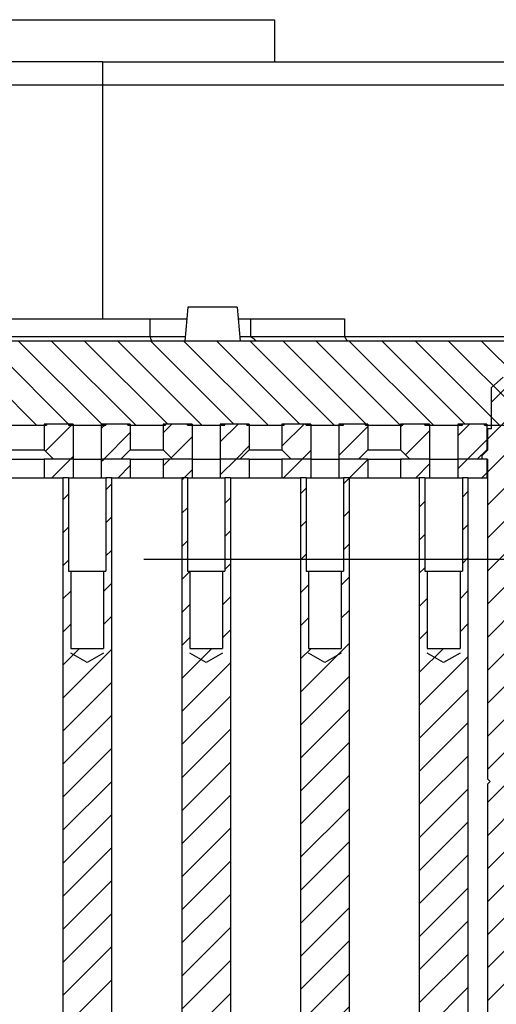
# Model space of a CAD drawing. Extents: x -1763 to 4575, y -3429 to 1051.
# Tile 125 of 174: x 3256 to 3276, y -2459 to -2417. Entities that reach past the tile are written whole.
import ezdxf

# ---------------------------------------------------------------- set-up
doc = ezdxf.new("R2010")
doc.units = 0
doc.linetypes.add('DASHED', pattern=[15, 7, -8])
doc.layers.get('0').update_dxf_attribs({"linetype": 'CONTINUOUS'})
doc.layers.add('1', color=7, linetype='CONTINUOUS')
pattern_1 = [(225, (-1142.2401, -11857.8625), (0.70710678, -0.70710678), [])]

# ---------------------------------------------------------------- blocks, each defined once
blk = doc.blocks.new('Z-STACK', base_point=(-660.966, -2583.474))
at = {"linetype": 'CONTINUOUS'}
h = blk.add_hatch(dxfattribs=at)
h.set_pattern_fill('USER', color=3, angle=135, pattern_type=0)
h.set_pattern_definition([(135, (-1142.2401, -11857.8625), (-0.70710678, -0.70710678), [])])
h.paths.add_polyline_path([(3262.982, -2434.16), (3262.459, -2434.16), (3262.263, -2434.16), (3262.261, -2434.16), (3262.141, -2434.16), (3262.141, -2434.21), (3260.541, -2434.21), (3260.541, -2434.16), (3260.467, -2434.16), (3259.601, -2434.16), (3259.601, -2434.21), (3258.001, -2434.21), (3258.001, -2434.16), (3257.07, -2434.16), (3257.061, -2434.16), (3257.061, -2434.21), (3255.461, -2434.21), (3255.461, -2434.16), (3255.274, -2434.16), (3255.078, -2434.16), (3254.521, -2434.16), (3254.521, -2434.21), (3252.921, -2434.21), (3252.921, -2434.16), (3251.981, -2434.16), (3251.981, -2434.21), (3250.381, -2434.21), (3250.381, -2434.16), (3249.886, -2434.16), (3249.69, -2434.16), (3249.441, -2434.16), (3249.441, -2434.21), (3247.841, -2434.21), (3247.841, -2434.16), (3246.901, -2434.16), (3246.901, -2434.21), (3245.301, -2434.21), (3245.301, -2434.16), (3245.066, -2434.16), (3244.684, -2434.16), (3244.498, -2434.16), (3244.361, -2434.16), (3244.361, -2434.21), (3242.761, -2434.21), (3242.761, -2434.16), (3242.702, -2434.16), (3242.506, -2434.16), (3242.237, -2434.16), (3241.855, -2434.16), (3241.821, -2434.16), (3241.821, -2434.21), (3240.221, -2434.21), (3240.221, -2434.16), (3239.874, -2434.16), (3239.492, -2434.16), (3239.281, -2434.16), (3239.11, -2434.16), (3238.914, -2434.16), (3238.645, -2434.16), (3238.285, -2434.16), (3238.263, -2434.16), (3237.882, -2434.16), (3237.681, -2434.16), (3237.5, -2434.16), (3237.407, -2434.16), (3237.314, -2434.16), (3237.118, -2434.16), (3237.053, -2434.16), (3237.045, -2434.16), (3236.741, -2434.16), (3236.663, -2434.16), (3236.282, -2434.16), (3235.9, -2434.16), (3235.78, -2434.16), (3235.518, -2434.16), (3235.322, -2434.16), (3235.141, -2434.16), (3235.053, -2434.16), (3234.671, -2434.16), (3234.24, -2434.16), (3234.24, -2430.66), (3234.494, -2430.66), (3235.311, -2430.66), (3236.661, -2430.66), (3237.561, -2430.66), (3240.911, -2430.66), (3249.311, -2430.66), (3253.561, -2430.66), (3255.451, -2430.66), (3255.451, -2430.61), (3293.291, -2430.61), (3293.291, -2430.66), (3293.291, -2434.16), (3292.621, -2434.16), (3292.368, -2434.16), (3291.021, -2434.16), (3290.081, -2434.16), (3290.081, -2434.21), (3288.481, -2434.21), (3288.481, -2434.16), (3287.541, -2434.16), (3287.541, -2434.21), (3285.941, -2434.21), (3285.941, -2434.16), (3285.001, -2434.16), (3285.001, -2434.21), (3283.401, -2434.21), (3283.401, -2434.16), (3282.461, -2434.16), (3282.461, -2434.21), (3282.161, -2434.21), (3281.161, -2434.21), (3280.861, -2434.21), (3280.861, -2434.16), (3279.921, -2434.16), (3279.921, -2434.21), (3279.621, -2434.21), (3278.621, -2434.21), (3278.321, -2434.21), (3278.321, -2434.16), (3277.381, -2434.16), (3277.381, -2434.21), (3277.081, -2434.21), (3276.081, -2434.21), (3275.781, -2434.21), (3275.781, -2434.16), (3274.841, -2434.16), (3274.841, -2434.21), (3273.241, -2434.21), (3273.241, -2434.16), (3272.301, -2434.16), (3272.301, -2434.21), (3270.701, -2434.21), (3270.701, -2434.16), (3269.761, -2434.16), (3269.761, -2434.21), (3268.161, -2434.21), (3268.161, -2434.16), (3267.221, -2434.16), (3267.221, -2434.21), (3265.621, -2434.21), (3265.621, -2434.16), (3265.332, -2434.16), (3264.877, -2434.16), (3264.681, -2434.16), (3264.681, -2434.21), (3263.081, -2434.21), (3263.081, -2434.16)])
h = blk.add_hatch(dxfattribs=at)
h.set_pattern_fill('USER', color=1, angle=225, pattern_type=0)
h.set_pattern_definition(pattern_1)
h.paths.add_polyline_path([(3275.681, -2435.51), (3275.931, -2435.26), (3275.931, -2434.36), (3276.081, -2434.36), (3276.081, -2434.21), (3276.081, -2434.16), (3276.081, -2433.21), (3276.081, -2432.593), (3276.581, -2432.16), (3277.081, -2432.593), (3277.081, -2433.46), (3277.081, -2434.16), (3277.081, -2434.21), (3277.081, -2434.36), (3277.231, -2434.36), (3277.231, -2435.26), (3277.481, -2435.51), (3277.481, -2435.66), (3277.281, -2435.66), (3277.231, -2435.66), (3277.231, -2436.46), (3277.231, -2449.36), (3277.131, -2449.46), (3277.231, -2449.56), (3277.231, -2467.86), (3277.131, -2467.96), (3277.231, -2468.06), (3277.231, -2473.476), (3277.231, -2474.276), (3277.231, -2480.46), (3277.231, -2481.26), (3277.231, -2482.16), (3277.231, -2483.06), (3277.081, -2483.06), (3277.081, -2483.16), (3277.081, -2483.66), (3277.081, -2484.11), (3277.081, -2484.16), (3277.081, -2484.91), (3277.081, -2485.227), (3276.581, -2485.66), (3276.081, -2485.227), (3276.081, -2484.66), (3276.081, -2484.16), (3276.081, -2483.86), (3276.081, -2483.66), (3276.081, -2483.16), (3276.081, -2483.06), (3275.931, -2483.06), (3275.931, -2482.16), (3275.931, -2481.26), (3275.931, -2480.46), (3275.931, -2474.276), (3275.931, -2473.476), (3275.931, -2468.06), (3276.031, -2467.96), (3275.931, -2467.86), (3275.931, -2449.56), (3276.031, -2449.46), (3275.931, -2449.36), (3275.931, -2436.46), (3275.931, -2435.66), (3275.881, -2435.66), (3275.681, -2435.66)])
h = blk.add_hatch(dxfattribs=at)
h.set_pattern_fill('USER', color=1, angle=225, pattern_type=0)
h.set_pattern_definition(pattern_1)
h.paths.add_polyline_path([(3258.001, -2434.16), (3257.07, -2434.16), (3257.061, -2434.16), (3256.961, -2434.16), (3256.961, -2435.26), (3257.361, -2435.66), (3258.201, -2435.66), (3258.201, -2434.16)])
h = blk.add_hatch(dxfattribs=at)
h.set_pattern_fill('USER', color=1, angle=225, pattern_type=0)
h.set_pattern_definition(pattern_1)
h.paths.add_polyline_path([(3260.467, -2434.16), (3259.601, -2434.16), (3259.401, -2434.16), (3259.401, -2435.66), (3260.241, -2435.66), (3260.641, -2435.26), (3260.641, -2434.16), (3260.541, -2434.16)])
h = blk.add_hatch(dxfattribs=at)
h.set_pattern_fill('USER', color=1, angle=225, pattern_type=0)
h.set_pattern_definition(pattern_1)
h.paths.add_polyline_path([(3262.982, -2434.16), (3262.459, -2434.16), (3262.263, -2434.16), (3262.261, -2434.16), (3262.141, -2434.16), (3262.041, -2434.16), (3262.041, -2435.26), (3262.441, -2435.66), (3263.281, -2435.66), (3263.281, -2434.16), (3263.081, -2434.16)])
h = blk.add_hatch(dxfattribs=at)
h.set_pattern_fill('USER', color=1, angle=225, pattern_type=0)
h.set_pattern_definition(pattern_1)
h.paths.add_polyline_path([(3265.332, -2434.16), (3264.877, -2434.16), (3264.681, -2434.16), (3264.481, -2434.16), (3264.481, -2435.66), (3265.321, -2435.66), (3265.721, -2435.26), (3265.721, -2434.16), (3265.621, -2434.16)])
h = blk.add_hatch(dxfattribs=at)
h.set_pattern_fill('USER', color=1, angle=225, pattern_type=0)
h.set_pattern_definition(pattern_1)
h.paths.add_polyline_path([(3268.161, -2434.16), (3267.221, -2434.16), (3267.121, -2434.16), (3267.121, -2435.26), (3267.521, -2435.66), (3268.361, -2435.66), (3268.361, -2434.16)])
h = blk.add_hatch(dxfattribs=at)
h.set_pattern_fill('USER', color=1, angle=225, pattern_type=0)
h.set_pattern_definition(pattern_1)
h.paths.add_polyline_path([(3269.761, -2434.16), (3269.561, -2434.16), (3269.561, -2435.66), (3270.401, -2435.66), (3270.801, -2435.26), (3270.801, -2434.16), (3270.701, -2434.16)])
h = blk.add_hatch(dxfattribs=at)
h.set_pattern_fill('USER', color=1, angle=225, pattern_type=0)
h.set_pattern_definition(pattern_1)
h.paths.add_polyline_path([(3272.601, -2435.66), (3272.201, -2435.26), (3272.201, -2434.16), (3272.301, -2434.16), (3273.241, -2434.16), (3273.441, -2434.16), (3273.441, -2435.66)])
h = blk.add_hatch(dxfattribs=at)
h.set_pattern_fill('USER', color=1, angle=225, pattern_type=0)
h.set_pattern_definition(pattern_1)
h.paths.add_polyline_path([(3274.841, -2434.16), (3274.641, -2434.16), (3274.641, -2435.66), (3275.481, -2435.66), (3275.881, -2435.26), (3275.881, -2434.16), (3275.781, -2434.16)])
h = blk.add_hatch(dxfattribs=at)
h.set_pattern_fill('USER', color=1, angle=225, pattern_type=0)
h.set_pattern_definition(pattern_1)
h.paths.add_polyline_path([(3256.961, -2436.46), (3257.761, -2436.46), (3258.001, -2436.46), (3258.201, -2436.46), (3258.201, -2435.66), (3257.361, -2435.66), (3256.961, -2435.66)])
h = blk.add_hatch(dxfattribs=at)
h.set_pattern_fill('USER', color=1, angle=225, pattern_type=0)
h.set_pattern_definition(pattern_1)
h.paths.add_polyline_path([(3260.241, -2435.66), (3259.401, -2435.66), (3259.401, -2436.46), (3259.601, -2436.46), (3259.841, -2436.46), (3260.641, -2436.46), (3260.641, -2435.66)])
h = blk.add_hatch(dxfattribs=at)
h.set_pattern_fill('USER', color=1, angle=225, pattern_type=0)
h.set_pattern_definition(pattern_1)
h.paths.add_polyline_path([(3262.441, -2435.66), (3262.041, -2435.66), (3262.041, -2436.46), (3262.841, -2436.46), (3263.081, -2436.46), (3263.281, -2436.46), (3263.281, -2435.66)])
h = blk.add_hatch(dxfattribs=at)
h.set_pattern_fill('USER', color=1, angle=225, pattern_type=0)
h.set_pattern_definition(pattern_1)
h.paths.add_polyline_path([(3265.321, -2435.66), (3264.481, -2435.66), (3264.481, -2436.46), (3264.681, -2436.46), (3264.921, -2436.46), (3265.721, -2436.46), (3265.721, -2435.66)])
h = blk.add_hatch(dxfattribs=at)
h.set_pattern_fill('USER', color=1, angle=225, pattern_type=0)
h.set_pattern_definition(pattern_1)
h.paths.add_polyline_path([(3267.521, -2435.66), (3267.121, -2435.66), (3267.121, -2436.46), (3267.921, -2436.46), (3268.161, -2436.46), (3268.361, -2436.46), (3268.361, -2435.66)])
h = blk.add_hatch(dxfattribs=at)
h.set_pattern_fill('USER', color=1, angle=225, pattern_type=0)
h.set_pattern_definition(pattern_1)
h.paths.add_polyline_path([(3270.801, -2436.46), (3270.001, -2436.46), (3269.761, -2436.46), (3269.561, -2436.46), (3269.561, -2435.66), (3270.401, -2435.66), (3270.801, -2435.66)])
h = blk.add_hatch(dxfattribs=at)
h.set_pattern_fill('USER', color=1, angle=225, pattern_type=0)
h.set_pattern_definition(pattern_1)
h.paths.add_polyline_path([(3272.601, -2435.66), (3272.201, -2435.66), (3272.201, -2436.46), (3273.001, -2436.46), (3273.241, -2436.46), (3273.441, -2436.46), (3273.441, -2435.66)])
h = blk.add_hatch(dxfattribs=at)
h.set_pattern_fill('USER', color=1, angle=225, pattern_type=0)
h.set_pattern_definition(pattern_1)
h.paths.add_polyline_path([(3275.481, -2435.66), (3274.641, -2435.66), (3274.641, -2436.46), (3274.841, -2436.46), (3275.081, -2436.46), (3275.881, -2436.46), (3275.881, -2435.66), (3275.681, -2435.66)])
h = blk.add_hatch(dxfattribs=at)
h.set_pattern_fill('USER', color=1, angle=225, pattern_type=0)
h.set_pattern_definition(pattern_1)
h.paths.add_polyline_path([(3258.001, -2482.16), (3258.001, -2478.16), (3258.101, -2478.16), (3258.101, -2474.16), (3259.501, -2474.16), (3259.501, -2478.16), (3259.601, -2478.16), (3259.601, -2482.16), (3259.841, -2482.16), (3259.841, -2436.46), (3259.601, -2436.46), (3259.601, -2440.46), (3259.501, -2440.46), (3259.501, -2443.76), (3258.101, -2443.76), (3258.101, -2440.46), (3258.001, -2440.46), (3258.001, -2436.46), (3257.761, -2436.46), (3257.761, -2482.16)])
h = blk.add_hatch(dxfattribs=at)
h.set_pattern_fill('USER', color=1, angle=225, pattern_type=0)
h.set_pattern_definition(pattern_1)
h.paths.add_polyline_path([(3264.581, -2474.16), (3264.581, -2478.16), (3264.681, -2478.16), (3264.681, -2482.16), (3264.921, -2482.16), (3264.921, -2436.46), (3264.681, -2436.46), (3264.681, -2440.46), (3264.581, -2440.46), (3264.581, -2443.76), (3263.181, -2443.76), (3263.181, -2440.46), (3263.081, -2440.46), (3263.081, -2436.46), (3262.841, -2436.46), (3262.841, -2482.16), (3263.081, -2482.16), (3263.081, -2478.16), (3263.181, -2478.16), (3263.181, -2474.16)])
h = blk.add_hatch(dxfattribs=at)
h.set_pattern_fill('USER', color=1, angle=225, pattern_type=0)
h.set_pattern_definition(pattern_1)
h.paths.add_polyline_path([(3268.161, -2482.16), (3267.921, -2482.16), (3267.921, -2436.46), (3268.161, -2436.46), (3268.161, -2440.46), (3268.261, -2440.46), (3268.261, -2443.76), (3269.661, -2443.76), (3269.661, -2440.46), (3269.761, -2440.46), (3269.761, -2436.46), (3270.001, -2436.46), (3270.001, -2482.16), (3269.761, -2482.16), (3269.761, -2478.16), (3269.661, -2478.16), (3269.661, -2474.16), (3268.261, -2474.16), (3268.261, -2478.16), (3268.161, -2478.16)])
h = blk.add_hatch(dxfattribs=at)
h.set_pattern_fill('USER', color=1, angle=225, pattern_type=0)
h.set_pattern_definition(pattern_1)
h.paths.add_polyline_path([(3275.081, -2482.16), (3275.081, -2436.46), (3274.841, -2436.46), (3274.841, -2440.46), (3274.741, -2440.46), (3274.741, -2443.76), (3273.341, -2443.76), (3273.341, -2440.46), (3273.241, -2440.46), (3273.241, -2436.46), (3273.001, -2436.46), (3273.001, -2482.16), (3273.241, -2482.16), (3273.241, -2478.16), (3273.341, -2478.16), (3273.341, -2474.16), (3274.741, -2474.16), (3274.741, -2478.16), (3274.841, -2478.16), (3274.841, -2482.16)])
at = {"color": 7, "linetype": 'CONTINUOUS'}
for p, q in [((3251.311, -2416.86), (3266.811, -2416.86)), ((3266.811, -2416.86), (3266.811, -2418.66)), ((3259.451, -2418.66), (3254.451, -2418.66)), ((3259.451, -2418.66), (3293.291, -2418.66)), ((3259.451, -2419.66), (3255.451, -2419.66)), ((3293.291, -2419.66), (3259.451, -2419.66)), ((3263.107, -2429.16), (3262.98, -2430.61)), ((3264.157, -2429.16), (3263.107, -2429.16)), ((3265.207, -2429.16), (3264.157, -2429.16)), ((3265.207, -2429.16), (3265.334, -2430.61)), ((3255.451, -2429.66), (3259.451, -2429.66)), ((3259.451, -2429.66), (3261.478, -2429.66)), ((3261.478, -2429.66), (3263.063, -2429.66)), ((3261.478, -2429.66), (3261.478, -2430.41)), ((3265.25, -2429.66), (3265.774, -2429.66)), ((3265.774, -2429.66), (3265.774, -2430.41)), ((3265.774, -2429.66), (3269.795, -2429.66)), ((3269.795, -2429.66), (3269.795, -2430.41)), ((3253.311, -2430.41), (3261.478, -2430.41)), ((3261.478, -2430.41), (3262.997, -2430.41)), ((3265.316, -2430.41), (3265.774, -2430.41)), ((3265.774, -2430.41), (3269.795, -2430.41)), ((3269.795, -2430.41), (3293.291, -2430.41)), ((3293.291, -2430.61), (3255.451, -2430.61)), ((3276.081, -2432.593), (3276.581, -2432.16)), ((3276.081, -2433.21), (3276.081, -2432.593)), ((3276.081, -2434.16), (3276.081, -2433.21)), ((3256.961, -2434.16), (3256.961, -2435.26)), ((3258.201, -2434.16), (3258.201, -2435.66)), ((3259.401, -2434.16), (3259.401, -2435.66)), ((3260.641, -2434.16), (3260.641, -2435.26)), ((3262.041, -2434.16), (3262.041, -2435.26)), ((3263.281, -2434.16), (3263.281, -2435.66)), ((3264.481, -2434.16), (3264.481, -2435.66)), ((3265.721, -2434.16), (3265.721, -2435.26)), ((3267.121, -2434.16), (3267.121, -2435.26)), ((3268.361, -2434.16), (3268.361, -2435.66)), ((3269.561, -2434.16), (3269.561, -2435.66)), ((3270.801, -2434.16), (3270.801, -2435.26)), ((3272.201, -2434.16), (3272.201, -2435.26)), ((3273.441, -2434.16), (3273.441, -2435.66)), ((3274.641, -2434.16), (3274.641, -2435.66)), ((3275.881, -2434.16), (3275.881, -2435.26)), ((3276.081, -2434.21), (3276.081, -2434.16)), ((3276.081, -2434.36), (3276.081, -2434.21)), ((3275.931, -2435.26), (3275.931, -2434.36)), ((3255.561, -2435.26), (3256.261, -2435.26)), ((3256.261, -2435.26), (3256.961, -2435.26)), ((3256.961, -2435.26), (3257.361, -2435.66)), ((3260.641, -2435.26), (3260.241, -2435.66)), ((3260.641, -2435.26), (3261.341, -2435.26)), ((3261.341, -2435.26), (3262.041, -2435.26)), ((3262.041, -2435.26), (3262.441, -2435.66)), ((3265.721, -2435.26), (3265.321, -2435.66)), ((3265.721, -2435.26), (3266.421, -2435.26)), ((3266.421, -2435.26), (3267.121, -2435.26)), ((3267.121, -2435.26), (3267.521, -2435.66)), ((3270.801, -2435.26), (3270.401, -2435.66)), ((3270.801, -2435.26), (3271.501, -2435.26)), ((3271.501, -2435.26), (3272.201, -2435.26)), ((3272.201, -2435.26), (3272.601, -2435.66)), ((3275.881, -2435.26), (3275.481, -2435.66)), ((3275.931, -2435.26), (3275.681, -2435.51)), ((3275.681, -2435.66), (3275.681, -2435.51)), ((3275.881, -2435.26), (3275.931, -2435.26)), ((3255.561, -2435.66), (3256.261, -2435.66)), ((3256.261, -2435.66), (3256.961, -2435.66)), ((3257.361, -2435.66), (3256.961, -2435.66)), ((3256.961, -2435.66), (3256.961, -2436.46)), ((3258.201, -2435.66), (3257.361, -2435.66)), ((3258.201, -2435.66), (3257.361, -2435.66)), ((3258.201, -2435.66), (3258.801, -2435.66)), ((3258.201, -2435.66), (3258.201, -2436.46)), ((3258.201, -2435.66), (3258.801, -2435.66)), ((3258.801, -2435.66), (3259.401, -2435.66)), ((3258.801, -2435.66), (3259.401, -2435.66)), ((3260.241, -2435.66), (3259.401, -2435.66)), ((3259.401, -2435.66), (3259.401, -2436.46)), ((3260.241, -2435.66), (3259.401, -2435.66)), ((3260.641, -2435.66), (3260.241, -2435.66)), ((3260.641, -2435.66), (3260.641, -2436.46)), ((3260.641, -2435.66), (3261.341, -2435.66)), ((3261.341, -2435.66), (3262.041, -2435.66)), ((3262.041, -2435.66), (3262.041, -2436.46)), ((3262.441, -2435.66), (3262.041, -2435.66)), ((3263.281, -2435.66), (3262.441, -2435.66)), ((3263.281, -2435.66), (3262.441, -2435.66)), ((3263.281, -2435.66), (3263.881, -2435.66)), ((3263.281, -2435.66), (3263.281, -2436.46)), ((3263.281, -2435.66), (3263.881, -2435.66)), ((3263.881, -2435.66), (3264.481, -2435.66)), ((3263.881, -2435.66), (3264.481, -2435.66)), ((3265.321, -2435.66), (3264.481, -2435.66)), ((3265.321, -2435.66), (3264.481, -2435.66)), ((3264.481, -2435.66), (3264.481, -2436.46)), ((3265.721, -2435.66), (3265.321, -2435.66)), ((3265.721, -2435.66), (3265.721, -2436.46)), ((3265.721, -2435.66), (3266.421, -2435.66)), ((3266.421, -2435.66), (3266.697, -2435.66)), ((3266.697, -2435.66), (3267.121, -2435.66)), ((3267.121, -2435.66), (3267.121, -2436.46)), ((3267.521, -2435.66), (3267.121, -2435.66)), ((3268.361, -2435.66), (3267.521, -2435.66)), ((3268.361, -2435.66), (3267.521, -2435.66)), ((3268.361, -2435.66), (3268.961, -2435.66)), ((3268.361, -2435.66), (3268.361, -2436.46)), ((3268.361, -2435.66), (3268.961, -2435.66)), ((3268.961, -2435.66), (3268.962, -2435.66)), ((3268.961, -2435.66), (3268.962, -2435.66)), ((3268.962, -2435.66), (3269.561, -2435.66)), ((3268.962, -2435.66), (3269.561, -2435.66)), ((3270.401, -2435.66), (3269.561, -2435.66)), ((3270.401, -2435.66), (3269.561, -2435.66)), ((3269.561, -2435.66), (3269.561, -2436.46)), ((3270.801, -2435.66), (3270.401, -2435.66)), ((3270.801, -2435.66), (3270.801, -2436.46)), ((3270.801, -2435.66), (3271.501, -2435.66)), ((3271.501, -2435.66), (3272.201, -2435.66)), ((3272.201, -2435.66), (3272.201, -2436.46)), ((3272.601, -2435.66), (3272.201, -2435.66)), ((3273.441, -2435.66), (3272.601, -2435.66)), ((3273.441, -2435.66), (3272.601, -2435.66)), ((3273.441, -2435.66), (3274.041, -2435.66)), ((3273.441, -2435.66), (3273.441, -2436.46)), ((3273.441, -2435.66), (3274.041, -2435.66)), ((3274.041, -2435.66), (3274.641, -2435.66)), ((3274.041, -2435.66), (3274.641, -2435.66)), ((3275.481, -2435.66), (3274.641, -2435.66)), ((3274.641, -2435.66), (3274.641, -2436.46)), ((3275.481, -2435.66), (3274.641, -2435.66)), ((3275.681, -2435.66), (3275.481, -2435.66)), ((3275.881, -2435.66), (3275.681, -2435.66)), ((3275.881, -2435.66), (3275.681, -2435.66)), ((3275.881, -2435.66), (3275.931, -2435.66)), ((3275.881, -2435.66), (3275.881, -2436.46)), ((3275.931, -2436.46), (3275.931, -2435.66)), ((3255.561, -2436.46), (3256.261, -2436.46)), ((3256.261, -2436.46), (3256.961, -2436.46)), ((3256.961, -2436.46), (3257.761, -2436.46)), ((3258.001, -2436.46), (3257.761, -2436.46)), ((3257.761, -2436.46), (3257.761, -2482.16)), ((3258.001, -2436.46), (3257.761, -2436.46)), ((3258.001, -2436.46), (3258.201, -2436.46)), ((3258.001, -2436.46), (3258.001, -2440.46)), ((3258.201, -2436.46), (3258.801, -2436.46)), ((3258.801, -2436.46), (3259.401, -2436.46)), ((3259.401, -2436.46), (3259.601, -2436.46)), ((3259.841, -2436.46), (3259.601, -2436.46)), ((3259.601, -2436.46), (3259.601, -2440.46)), ((3259.841, -2436.46), (3259.601, -2436.46)), ((3259.841, -2436.46), (3260.641, -2436.46)), ((3259.841, -2436.46), (3259.841, -2482.16)), ((3260.641, -2436.46), (3261.341, -2436.46)), ((3261.341, -2436.46), (3262.041, -2436.46)), ((3262.041, -2436.46), (3262.841, -2436.46)), ((3263.081, -2436.46), (3262.841, -2436.46)), ((3262.841, -2436.46), (3262.841, -2482.16)), ((3263.081, -2436.46), (3262.841, -2436.46)), ((3263.081, -2436.46), (3263.281, -2436.46)), ((3263.081, -2436.46), (3263.081, -2440.46)), ((3263.281, -2436.46), (3263.881, -2436.46)), ((3263.881, -2436.46), (3264.481, -2436.46)), ((3264.481, -2436.46), (3264.681, -2436.46)), ((3264.921, -2436.46), (3264.681, -2436.46)), ((3264.921, -2436.46), (3264.681, -2436.46)), ((3264.681, -2436.46), (3264.681, -2440.46)), ((3264.921, -2436.46), (3265.721, -2436.46)), ((3264.921, -2436.46), (3264.921, -2482.16)), ((3265.721, -2436.46), (3266.421, -2436.46)), ((3266.421, -2436.46), (3266.697, -2436.46)), ((3266.697, -2436.46), (3267.121, -2436.46)), ((3267.121, -2436.46), (3267.921, -2436.46)), ((3268.161, -2436.46), (3267.921, -2436.46)), ((3267.921, -2436.46), (3267.921, -2482.16)), ((3268.161, -2436.46), (3267.921, -2436.46)), ((3268.161, -2436.46), (3268.361, -2436.46)), ((3268.161, -2436.46), (3268.161, -2440.46)), ((3268.361, -2436.46), (3268.961, -2436.46)), ((3268.961, -2436.46), (3268.962, -2436.46)), ((3268.962, -2436.46), (3269.561, -2436.46)), ((3269.561, -2436.46), (3269.761, -2436.46)), ((3270.001, -2436.46), (3269.761, -2436.46)), ((3270.001, -2436.46), (3269.761, -2436.46)), ((3269.761, -2436.46), (3269.761, -2440.46)), ((3270.001, -2436.46), (3270.801, -2436.46)), ((3270.001, -2436.46), (3270.001, -2482.16)), ((3270.801, -2436.46), (3271.501, -2436.46)), ((3271.501, -2436.46), (3272.201, -2436.46)), ((3272.201, -2436.46), (3273.001, -2436.46)), ((3273.241, -2436.46), (3273.001, -2436.46)), ((3273.001, -2436.46), (3273.001, -2482.16)), ((3273.241, -2436.46), (3273.001, -2436.46)), ((3273.241, -2436.46), (3273.441, -2436.46)), ((3273.241, -2436.46), (3273.241, -2440.46)), ((3273.441, -2436.46), (3274.041, -2436.46)), ((3274.041, -2436.46), (3274.641, -2436.46)), ((3274.641, -2436.46), (3274.841, -2436.46)), ((3275.081, -2436.46), (3274.841, -2436.46)), ((3275.081, -2436.46), (3274.841, -2436.46)), ((3274.841, -2436.46), (3274.841, -2440.46)), ((3275.081, -2436.46), (3275.881, -2436.46)), ((3275.081, -2436.46), (3275.081, -2482.16)), ((3275.881, -2436.46), (3275.931, -2436.46)), ((3275.931, -2449.36), (3275.931, -2436.46)), ((3258.001, -2440.46), (3258.101, -2440.46)), ((3258.101, -2440.46), (3258.101, -2443.76)), ((3258.101, -2440.46), (3258.801, -2440.46)), ((3258.801, -2440.46), (3259.501, -2440.46)), ((3259.501, -2440.46), (3259.501, -2443.76)), ((3259.501, -2440.46), (3259.601, -2440.46)), ((3263.081, -2440.46), (3263.181, -2440.46)), ((3263.181, -2440.46), (3263.181, -2443.76)), ((3263.181, -2440.46), (3263.881, -2440.46)), ((3263.881, -2440.46), (3264.581, -2440.46)), ((3264.581, -2440.46), (3264.581, -2443.76)), ((3264.581, -2440.46), (3264.681, -2440.46)), ((3268.161, -2440.46), (3268.261, -2440.46)), ((3268.261, -2440.46), (3268.261, -2443.76)), ((3268.261, -2440.46), (3268.961, -2440.46)), ((3268.961, -2440.46), (3269.661, -2440.46)), ((3269.661, -2440.46), (3269.661, -2443.76)), ((3269.661, -2440.46), (3269.761, -2440.46)), ((3273.241, -2440.46), (3273.341, -2440.46)), ((3273.341, -2440.46), (3273.341, -2443.76)), ((3273.341, -2440.46), (3274.041, -2440.46)), ((3274.041, -2440.46), (3274.741, -2440.46)), ((3274.741, -2440.46), (3274.741, -2443.76)), ((3274.741, -2440.46), (3274.841, -2440.46)), ((3258.101, -2443.76), (3259.501, -2443.76)), ((3263.181, -2443.76), (3264.581, -2443.76)), ((3268.261, -2443.76), (3269.661, -2443.76)), ((3273.341, -2443.76), (3274.741, -2443.76)), ((3276.031, -2449.46), (3275.931, -2449.36)), ((3276.031, -2449.46), (3275.931, -2449.56)), ((3275.931, -2467.86), (3275.931, -2449.56))]:
    blk.add_line(p, q, dxfattribs=at)
at = {"color": 7, "linetype": 'DASHED'}
for p, q in [((3251.311, -2416.86), (3266.811, -2416.86)), ((3266.811, -2416.86), (3266.811, -2418.66)), ((3276.081, -2433.21), (3276.081, -2432.593)), ((3276.081, -2434.16), (3276.081, -2433.21)), ((3276.081, -2434.16), (3276.081, -2433.21)), ((3262.141, -2434.16), (3262.041, -2434.16)), ((3262.261, -2434.16), (3262.141, -2434.16)), ((3262.263, -2434.16), (3262.261, -2434.16)), ((3262.459, -2434.16), (3262.263, -2434.16)), ((3262.982, -2434.16), (3262.459, -2434.16)), ((3263.081, -2434.16), (3262.982, -2434.16)), ((3263.281, -2434.16), (3263.081, -2434.16)), ((3264.681, -2434.16), (3264.481, -2434.16)), ((3264.877, -2434.16), (3264.681, -2434.16)), ((3265.332, -2434.16), (3264.877, -2434.16)), ((3265.621, -2434.16), (3265.332, -2434.16)), ((3265.721, -2434.16), (3265.621, -2434.16)), ((3275.931, -2435.26), (3275.931, -2434.36)), ((3275.931, -2435.26), (3275.681, -2435.51)), ((3275.681, -2435.66), (3275.681, -2435.51)), ((3255.561, -2435.66), (3256.261, -2435.66)), ((3256.261, -2435.66), (3256.961, -2435.66)), ((3257.361, -2435.66), (3256.961, -2435.66)), ((3260.641, -2435.66), (3260.241, -2435.66)), ((3260.641, -2435.66), (3261.341, -2435.66)), ((3261.341, -2435.66), (3262.041, -2435.66)), ((3262.441, -2435.66), (3262.041, -2435.66)), ((3265.721, -2435.66), (3265.321, -2435.66)), ((3265.721, -2435.66), (3266.421, -2435.66)), ((3266.421, -2435.66), (3266.697, -2435.66)), ((3266.697, -2435.66), (3267.121, -2435.66)), ((3267.521, -2435.66), (3267.121, -2435.66)), ((3270.801, -2435.66), (3270.401, -2435.66)), ((3270.801, -2435.66), (3271.501, -2435.66)), ((3271.501, -2435.66), (3272.201, -2435.66)), ((3272.601, -2435.66), (3272.201, -2435.66)), ((3275.681, -2435.66), (3275.481, -2435.66)), ((3275.881, -2435.66), (3275.681, -2435.66)), ((3275.881, -2435.66), (3275.681, -2435.66)), ((3275.881, -2435.66), (3275.931, -2435.66)), ((3275.881, -2435.66), (3275.931, -2435.66)), ((3275.881, -2435.66), (3275.931, -2435.66)), ((3275.931, -2436.46), (3275.931, -2435.66)), ((3255.561, -2436.46), (3256.261, -2436.46)), ((3256.261, -2436.46), (3256.961, -2436.46)), ((3256.961, -2436.46), (3257.761, -2436.46)), ((3258.001, -2436.46), (3258.201, -2436.46)), ((3258.201, -2436.46), (3258.801, -2436.46)), ((3258.801, -2436.46), (3259.401, -2436.46)), ((3259.401, -2436.46), (3259.601, -2436.46)), ((3259.841, -2436.46), (3260.641, -2436.46)), ((3260.641, -2436.46), (3261.341, -2436.46)), ((3261.341, -2436.46), (3262.041, -2436.46)), ((3262.041, -2436.46), (3262.841, -2436.46)), ((3263.081, -2436.46), (3263.281, -2436.46)), ((3263.281, -2436.46), (3263.881, -2436.46)), ((3263.881, -2436.46), (3264.481, -2436.46)), ((3264.481, -2436.46), (3264.681, -2436.46)), ((3264.921, -2436.46), (3265.721, -2436.46)), ((3265.721, -2436.46), (3266.421, -2436.46)), ((3266.421, -2436.46), (3266.697, -2436.46)), ((3266.697, -2436.46), (3267.121, -2436.46)), ((3267.121, -2436.46), (3267.921, -2436.46)), ((3268.161, -2436.46), (3268.361, -2436.46)), ((3268.361, -2436.46), (3268.961, -2436.46)), ((3268.961, -2436.46), (3268.962, -2436.46)), ((3268.962, -2436.46), (3269.561, -2436.46)), ((3269.561, -2436.46), (3269.761, -2436.46)), ((3270.001, -2436.46), (3270.801, -2436.46)), ((3270.801, -2436.46), (3271.501, -2436.46)), ((3271.501, -2436.46), (3272.201, -2436.46)), ((3272.201, -2436.46), (3273.001, -2436.46)), ((3273.241, -2436.46), (3273.441, -2436.46)), ((3273.441, -2436.46), (3274.041, -2436.46)), ((3274.041, -2436.46), (3274.641, -2436.46)), ((3274.641, -2436.46), (3274.841, -2436.46)), ((3275.081, -2436.46), (3275.881, -2436.46)), ((3275.881, -2436.46), (3275.931, -2436.46)), ((3275.931, -2449.36), (3275.931, -2436.46)), ((3276.031, -2449.46), (3275.931, -2449.36)), ((3276.031, -2449.46), (3275.931, -2449.56)), ((3275.931, -2467.86), (3275.931, -2449.56))]:
    blk.add_line(p, q, dxfattribs=at)
at = {"color": 1, "linetype": 'CONTINUOUS'}
for p, q in [((3259.451, -2418.66), (3259.451, -2419.66)), ((3259.451, -2419.66), (3259.451, -2429.66))]:
    blk.add_line(p, q, dxfattribs=at)
at = {"color": 3, "linetype": 'CONTINUOUS'}
for p, q in [((3255.461, -2434.21), (3257.061, -2434.21)), ((3257.061, -2434.16), (3256.961, -2434.16)), ((3257.061, -2434.16), (3257.061, -2434.21)), ((3257.07, -2434.16), (3257.061, -2434.16)), ((3257.07, -2434.16), (3257.061, -2434.16)), ((3258.001, -2434.16), (3257.07, -2434.16)), ((3258.001, -2434.16), (3257.07, -2434.16)), ((3258.001, -2434.16), (3258.001, -2434.21)), ((3258.201, -2434.16), (3258.001, -2434.16)), ((3258.001, -2434.21), (3259.601, -2434.21)), ((3259.601, -2434.16), (3259.401, -2434.16)), ((3259.601, -2434.16), (3259.601, -2434.21)), ((3260.467, -2434.16), (3259.601, -2434.16)), ((3260.467, -2434.16), (3259.601, -2434.16)), ((3260.541, -2434.16), (3260.467, -2434.16)), ((3260.541, -2434.16), (3260.467, -2434.16)), ((3260.541, -2434.21), (3260.541, -2434.16)), ((3260.641, -2434.16), (3260.541, -2434.16)), ((3260.541, -2434.21), (3262.141, -2434.21)), ((3262.141, -2434.16), (3262.041, -2434.16)), ((3262.261, -2434.16), (3262.141, -2434.16)), ((3262.141, -2434.21), (3262.141, -2434.16)), ((3262.261, -2434.16), (3262.141, -2434.16)), ((3262.263, -2434.16), (3262.261, -2434.16)), ((3262.263, -2434.16), (3262.261, -2434.16)), ((3262.459, -2434.16), (3262.263, -2434.16)), ((3262.459, -2434.16), (3262.263, -2434.16)), ((3262.982, -2434.16), (3262.459, -2434.16)), ((3262.982, -2434.16), (3262.459, -2434.16)), ((3263.081, -2434.16), (3262.982, -2434.16)), ((3263.081, -2434.16), (3262.982, -2434.16)), ((3263.081, -2434.21), (3263.081, -2434.16)), ((3263.281, -2434.16), (3263.081, -2434.16)), ((3263.081, -2434.21), (3264.681, -2434.21)), ((3264.681, -2434.16), (3264.481, -2434.16)), ((3264.681, -2434.21), (3264.681, -2434.16)), ((3264.877, -2434.16), (3264.681, -2434.16)), ((3264.877, -2434.16), (3264.681, -2434.16)), ((3265.332, -2434.16), (3264.877, -2434.16)), ((3265.332, -2434.16), (3264.877, -2434.16)), ((3265.621, -2434.16), (3265.332, -2434.16)), ((3265.621, -2434.16), (3265.332, -2434.16)), ((3265.621, -2434.21), (3265.621, -2434.16)), ((3265.721, -2434.16), (3265.621, -2434.16)), ((3265.621, -2434.21), (3267.221, -2434.21)), ((3267.221, -2434.16), (3267.121, -2434.16)), ((3267.221, -2434.21), (3267.221, -2434.16)), ((3268.161, -2434.16), (3267.221, -2434.16)), ((3268.161, -2434.16), (3267.221, -2434.16)), ((3268.161, -2434.21), (3268.161, -2434.16)), ((3268.361, -2434.16), (3268.161, -2434.16)), ((3268.161, -2434.21), (3269.761, -2434.21)), ((3269.761, -2434.16), (3269.561, -2434.16)), ((3270.701, -2434.16), (3269.761, -2434.16)), ((3269.761, -2434.21), (3269.761, -2434.16)), ((3270.701, -2434.16), (3269.761, -2434.16)), ((3270.701, -2434.21), (3270.701, -2434.16)), ((3270.801, -2434.16), (3270.701, -2434.16)), ((3270.701, -2434.21), (3272.301, -2434.21)), ((3272.301, -2434.16), (3272.201, -2434.16)), ((3273.241, -2434.16), (3272.301, -2434.16)), ((3272.301, -2434.21), (3272.301, -2434.16)), ((3273.241, -2434.16), (3272.301, -2434.16)), ((3273.241, -2434.21), (3273.241, -2434.16)), ((3273.441, -2434.16), (3273.241, -2434.16)), ((3273.241, -2434.21), (3274.841, -2434.21)), ((3274.841, -2434.16), (3274.641, -2434.16)), ((3275.781, -2434.16), (3274.841, -2434.16)), ((3274.841, -2434.21), (3274.841, -2434.16)), ((3275.781, -2434.16), (3274.841, -2434.16)), ((3275.781, -2434.21), (3275.781, -2434.16)), ((3275.881, -2434.16), (3275.781, -2434.16)), ((3275.781, -2434.21), (3276.081, -2434.21)), ((3276.081, -2434.21), (3277.081, -2434.21)), ((3276.081, -2434.36), (3275.931, -2434.36))]:
    blk.add_line(p, q, dxfattribs=at)
at = {"color": 3, "linetype": 'DASHED'}
for p, q in [((3276.081, -2434.21), (3276.081, -2434.16)), ((3276.081, -2434.21), (3276.081, -2434.16)), ((3276.081, -2434.36), (3276.081, -2434.21)), ((3276.081, -2434.36), (3276.081, -2434.21)), ((3276.081, -2434.36), (3275.931, -2434.36))]:
    blk.add_line(p, q, dxfattribs=at)
at = {"color": 6, "linetype": 'CONTINUOUS'}
blk.add_line((3310.811, -2439.96), (3261.226, -2439.96), dxfattribs=at)
at = {"color": 7, "linetype": 'CONTINUOUS'}
for points, knots in [([(3261.478, -2430.41), (3261.492, -2430.451), (3261.506, -2430.493), (3261.52, -2430.535), (3261.529, -2430.56), (3261.537, -2430.585), (3261.546, -2430.61)], [0, 0, 0, 0, 0.1313018, 0.1313018, 0.1313018, 0.2113649, 0.2113649, 0.2113649, 0.2113649]), ([(3266.035, -2430.61), (3266.002, -2430.585), (3265.97, -2430.56), (3265.937, -2430.535), (3265.882, -2430.492), (3265.828, -2430.451), (3265.774, -2430.41)], [0.0811118, 0.0811118, 0.0811118, 0.0811118, 0.2051686, 0.2051686, 0.2051686, 0.4100183, 0.4100183, 0.4100183, 0.4100183]), ([(3269.795, -2430.41), (3269.82, -2430.452), (3269.846, -2430.493), (3269.871, -2430.535), (3269.886, -2430.56), (3269.901, -2430.585), (3269.916, -2430.61)], [0, 0, 0, 0, 0.1461688, 0.1461688, 0.1461688, 0.2340073, 0.2340073, 0.2340073, 0.2340073])]:
    blk.add_open_spline(points, degree=3, knots=knots, dxfattribs=at)
at = {"layer": '1', "color": 7, "linetype": 'CONTINUOUS'}
for p, q in [((3258.801, -2444.364), (3258.101, -2443.96)), ((3259.501, -2443.96), (3258.801, -2444.364)), ((3263.881, -2444.364), (3263.181, -2443.96)), ((3264.581, -2443.96), (3263.881, -2444.364)), ((3268.961, -2444.364), (3268.261, -2443.96)), ((3269.661, -2443.96), (3268.961, -2444.364)), ((3274.041, -2444.364), (3273.341, -2443.96)), ((3274.741, -2443.96), (3274.041, -2444.364))]:
    blk.add_line(p, q, dxfattribs=at)

msp = doc.modelspace()

# ---------------------------------------------------------------- block references
at = {"layer": '1'}
msp.add_blockref('Z-STACK', (-660.966, -2583.474), dxfattribs=at)

doc.saveas('drawing.dxf')
